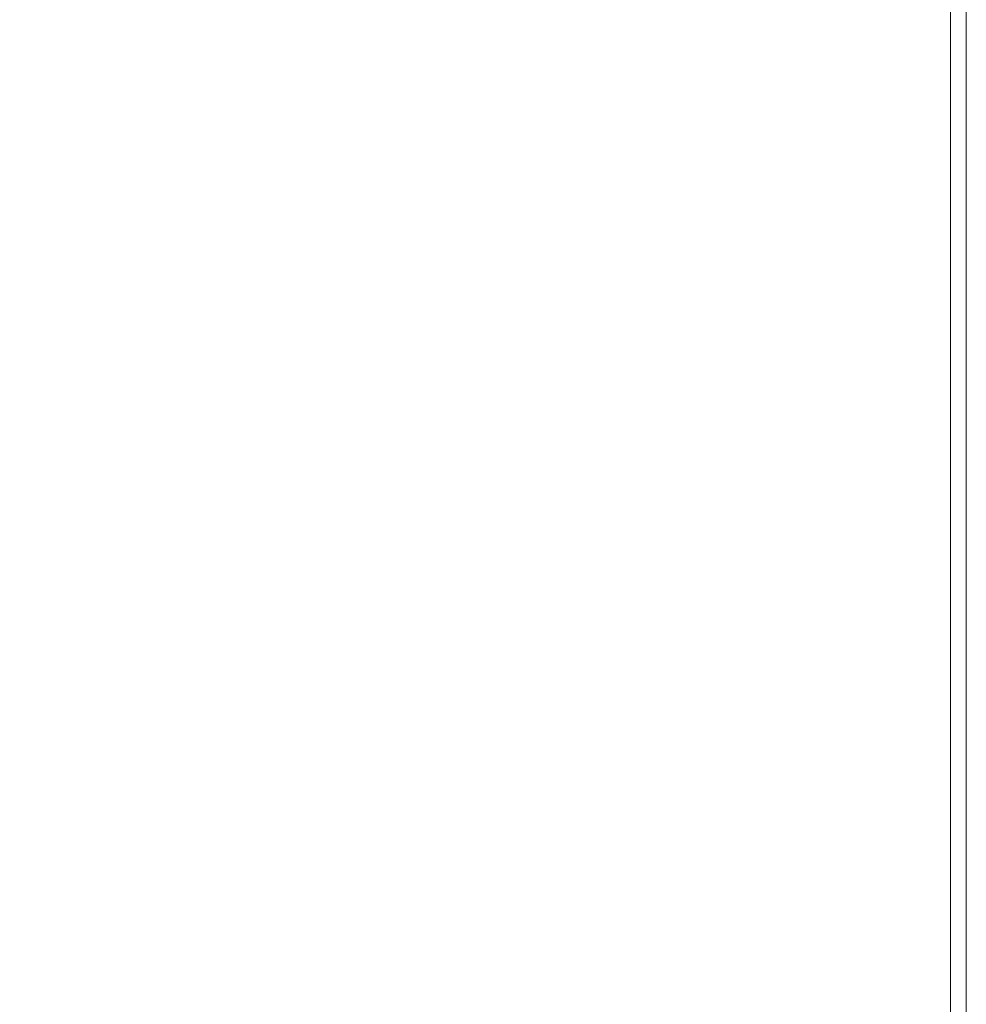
# Model space of a CAD drawing. Header units: inches. Extents: x 361 to 802, y -362 to 528.
# Tile 255 of 256: x 637.39 to 643.39, y 497.54 to 503.78. Entities that reach past the tile are written whole.
import ezdxf

# ---------------------------------------------------------------- set-up
doc = ezdxf.new("R2010")
doc.units = ezdxf.units.IN
doc.header["$MEASUREMENT"] = 0
doc.layers.add('E-CABL-TRAY', color=211, linetype='Continuous', lineweight=20)

msp = doc.modelspace()

# ---------------------------------------------------------------- meshes
at = {"layer": 'E-CABL-TRAY'}
mesh = msp.add_polyface(dxfattribs=at)
corners = [(643.394, 304.3115, 180.5), (631.394, 304.3115, 180.5), (631.394, 518.6471, 180.5), (643.394, 518.6471, 180.5)]
mesh.append_faces([[corners[k] for k in face] for face in [(0, 1, 2, 3)]])
mesh = msp.add_polyface(dxfattribs=at)
corners = [(631.494, 304.3115, 180.6), (643.294, 304.3115, 180.6), (643.294, 518.6471, 180.6), (631.494, 518.6471, 180.6)]
mesh.append_faces([[corners[k] for k in face] for face in [(0, 1, 2, 3)]])
mesh = msp.add_polyface(dxfattribs=at)
corners = [(643.294, 304.3115, 184.5), (643.394, 304.3115, 184.5), (643.394, 518.6471, 184.5), (643.294, 518.6471, 184.5)]
mesh.append_faces([[corners[k] for k in face] for face in [(0, 1, 2, 3)]])
mesh = msp.add_polyface(dxfattribs=at)
corners = [(643.294, 304.3115, 180.6), (643.294, 304.3115, 184.5), (643.294, 518.6471, 184.5), (643.294, 518.6471, 180.6)]
mesh.append_faces([[corners[k] for k in face] for face in [(0, 1, 2, 3)]])
mesh = msp.add_polyface(dxfattribs=at)
corners = [(643.394, 304.3115, 184.5), (643.394, 304.3115, 180.5), (643.394, 518.6471, 180.5), (643.394, 518.6471, 184.5)]
mesh.append_faces([[corners[k] for k in face] for face in [(3, 0, 1, 2)]])

doc.saveas('drawing.dxf')
